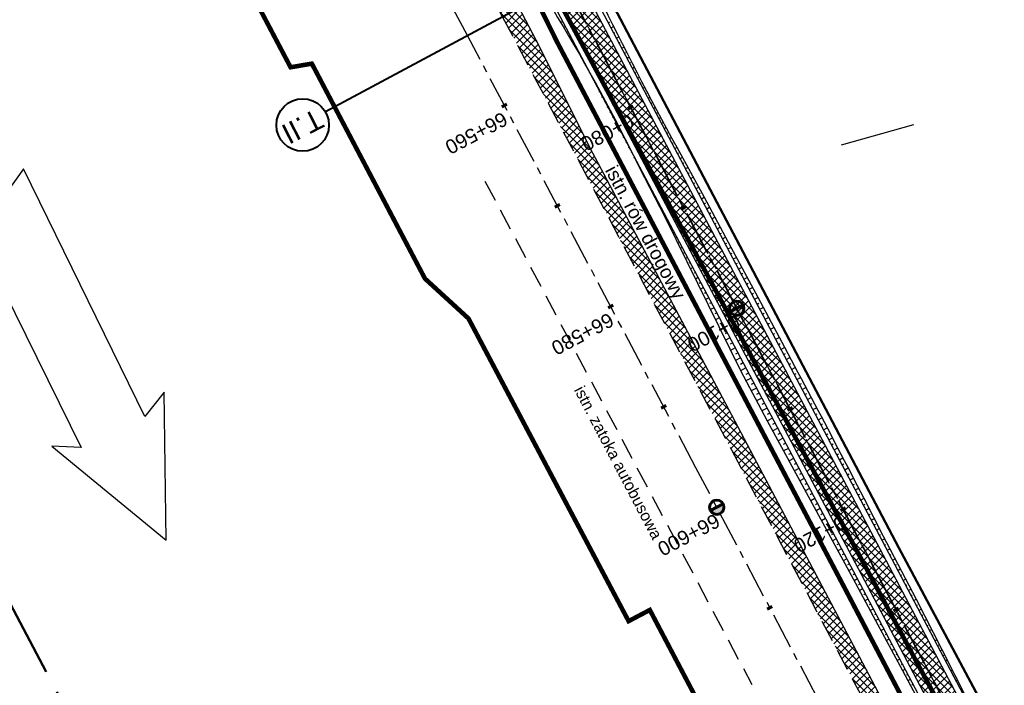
# Model space of a CAD drawing. Header units: metres. Extents: x 7529615 to 7533751, y 5721195 to 5727898.
# Tile 135 of 138: x 7529700 to 7529786, y 5727675 to 5727734. Entities that reach past the tile are written whole.
import ezdxf
from ezdxf.enums import TextEntityAlignment as Align

# ---------------------------------------------------------------- set-up
doc = ezdxf.new("R2010")
doc.units = ezdxf.units.M
for name, pattern in [('CENTER', [50.8, 31.75, -6.35, 6.35, -6.35]), ('CENTER2', [28.575, 19.05, -3.175, 3.175, -3.175]), ('HIDDEN', [9.525, 6.35, -3.175]), ('L_0_09', [2.5, 2, -0.5])]:
    doc.linetypes.add(name, pattern=pattern)
for name, color, linetype in [('C-DROGI-SYTUACJA-ETYKIETY', 7, 'Continuous'), ('D-hatch-pobocza', 131, 'Continuous'), ('D-pobocza', 60, 'Continuous'), ('D-rowy', 160, 'Continuous'), ('D-skarpa', 2, 'Continuous'), ('D-skarpa-kreskowanie', 2, 'Continuous')]:
    doc.layers.add(name, color=color, linetype=linetype)
for name, color, linetype, lineweight, true_color in [('D-hatch-ciag-pieszo-rowerowy', 7, 'Continuous', 13, 0xff9f80), ('D-linia-podzialowa-ZRID', 7, 'Continuous', 50, 0x40ff00), ('D-podzialy-dzialek-etap-III', 7, 'Continuous', 30, 0xff0040), ('D-typowe', 7, 'Continuous', 40, 0x0061c2), ('zakres-mdcp', 7, 'L_0_09', 50, 0xff05ff)]:
    doc.layers.add(name, color=color, linetype=linetype, lineweight=lineweight, true_color=true_color)
for name, color, linetype, lineweight in [('D-krawędzie', 3, 'Continuous', 30), ('D-obrzeża', 2, 'Continuous', 30), ('D-opisy', 2, 'Continuous', 30), ('D-oś', 2, 'CENTER', 30), ('D-pas-drogowy', 7, 'HIDDEN', 50)]:
    doc.layers.add(name, color=color, linetype=linetype, lineweight=lineweight)
doc.layers.add('poprzeczki', color=7, linetype='Continuous', true_color=0x0000c7)
doc.styles.get("Standard").update_dxf_attribs({"font": 'arial.ttf'})
pattern_1 = [(45, (0, 0), (-0.33675960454, 0.33675960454), []), (135, (0, 0), (-0.33675960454, -0.33675960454), [])]

# ---------------------------------------------------------------- blocks, each defined once
blk = doc.blocks.new('kilometraz')
at = {"linetype": 'ByBlock', "lineweight": -2}
blk.add_hatch(color=0, dxfattribs=at).paths.add_polyline_path([(0, -0.28125, 0.41421356), (0.28125, 0, 0.41421356), (0, 0.28125)])
at = {"color": 0, "linetype": 'ByBlock', "lineweight": -2}
blk.add_line((0, 0.28125), (0, -0.28125), dxfattribs=at)
blk.add_circle((0, 0), 0.28125, dxfattribs=at)
blk = doc.blocks.new('AeccTickLine')
at = {"color": 0, "linetype": 'ByBlock', "lineweight": -2}
blk.add_line((0, 1), (0, -1), dxfattribs=at)

msp = doc.modelspace()

# ---------------------------------------------------------------- hatches: boundary and pattern name
at = {"layer": 'D-hatch-ciag-pieszo-rowerowy'}
h = msp.add_hatch(dxfattribs=at)
h.set_pattern_fill('ANSI37', color=256, scale=0.15, style=0)
h.set_pattern_definition(pattern_1)
edge = h.paths.add_edge_path()
edge.add_line((7529794.958, 5727650.503), (7529776.019, 5727686.408))
edge.add_line((7529776.019, 5727686.408), (7529748.844, 5727737.805))
edge.add_line((7529748.844, 5727737.805), (7529744.118, 5727746.741))
edge.add_arc((7529726.438, 5727737.391), 20, 27.87274, 44.29653)
edge.add_line((7529740.753, 5727751.358), (7529739.549, 5727752.592))
edge.add_arc((7529753.864, 5727766.559), 20, 207.90183, 224.29653, ccw=False)
edge.add_line((7529736.189, 5727757.2), (7529717.235, 5727792.995))
edge.add_line((7529717.235, 5727792.995), (7529715.008, 5727791.858))
edge.add_line((7529715.008, 5727791.858), (7529734.148, 5727755.712))
edge.add_arc((7529751.823, 5727765.071), 20, 207.90183, 224.29653)
edge.add_line((7529737.508, 5727751.104), (7529738.712, 5727749.87))
edge.add_arc((7529724.397, 5727735.903), 20, 27.87276, 44.29653, ccw=False)
edge.add_line((7529742.077, 5727745.253), (7529746.633, 5727736.639))
edge.add_line((7529746.633, 5727736.639), (7529773.808, 5727685.242))
edge.add_line((7529773.808, 5727685.242), (7529792.751, 5727649.328))
edge.add_line((7529792.751, 5727649.328), (7529811.281, 5727614.82))
edge.add_line((7529811.281, 5727614.82), (7529836.657, 5727568.297))
edge.add_line((7529836.657, 5727568.297), (7529856.555, 5727531.255))
edge.add_line((7529856.555, 5727531.255), (7529859.536, 5727525.637))
edge.add_line((7529859.536, 5727525.637), (7529862.565, 5727525.262))
edge.add_line((7529862.565, 5727525.262), (7529858.761, 5727532.432))
edge.add_line((7529858.761, 5727532.432), (7529838.856, 5727569.487))
edge.add_line((7529838.856, 5727569.487), (7529813.479, 5727616.01))
edge.add_line((7529813.479, 5727616.01), (7529794.958, 5727650.503))
at = {"layer": 'D-hatch-pobocza'}
h = msp.add_hatch(dxfattribs=at)
h.set_pattern_fill('ANSI37', color=256, scale=0.15, style=0)
h.set_pattern_definition(pattern_1)
h.paths.add_polyline_path([(7529905.34, 5727429.09), (7529892.28, 5727453.58), (7529881.53, 5727473.69), (7529872.27, 5727491.4), (7529857.46, 5727519.14), (7529841.38, 5727549.79), (7529827.75, 5727575.78), (7529816.4, 5727596.89), (7529800.43, 5727627.4), (7529788.07, 5727650.98), (7529775.85, 5727673.83), (7529761.3, 5727701.31), (7529749.89, 5727722.83), (7529745.5, 5727731.66), (7529738.971, 5727744.085), (7529737.465, 5727743.316), (7529742.213, 5727734.302), (7529762.326, 5727696.274), (7529777.785, 5727667.006), (7529799.322, 5727626.3), (7529822.193, 5727583.156), (7529846.924, 5727536.347), (7529864.752, 5727502.663), (7529900.459, 5727434.965), (7529935.352, 5727369.308), (7529971.476, 5727300.786), (7529988.361, 5727268.841), (7529990.28, 5727268.6), (7529990.329, 5727268.617), (7529981.66, 5727284.96), (7529968.42, 5727309.6), (7529956.4, 5727332.85), (7529943.52, 5727357.04), (7529932.32, 5727378.32), (7529916.68, 5727408.01)])

# ---------------------------------------------------------------- linework, layer by layer
at = {"layer": 'D-krawędzie', "linetype": 'HIDDEN', "ltscale": 0.3}
msp.add_lwpolyline([(7529737.465, 5727743.316), (7529742.213, 5727734.302), (7529762.326, 5727696.274), (7529777.785, 5727667.006), (7529799.322, 5727626.3), (7529822.193, 5727583.156), (7529846.924, 5727536.347), (7529864.752, 5727502.663), (7529900.459, 5727434.965), (7529935.352, 5727369.308), (7529971.476, 5727300.786), (7530006.702, 5727234.141)], dxfattribs=at)
at = {"layer": 'D-krawędzie', "linetype": 'HIDDEN', "ltscale": 0.3, "flags": 128}
msp.add_lwpolyline([(7529740.66, 5727719.87), (7529764.16, 5727675.55)], dxfattribs=at)
at = {"layer": 'D-linia-podzialowa-ZRID', "color": 12, "ltscale": 15, "true_color": 0xc70000}
msp.add_lwpolyline([(7529715.573, 5727792.968), (7529717.68, 5727794.024), (7529736.275, 5727758.647), (7529744.511, 5727750.406), (7529750.283, 5727738.55), (7529777.109, 5727687.569), (7529796.515, 5727651.33), (7529814.938, 5727616.793), (7529839.007, 5727572.304), (7529860.618, 5727532.509), (7529882.349, 5727491.504), (7529904.865, 5727449.096), (7529920.747, 5727418.885), (7529946.677, 5727368.547), (7529972.025, 5727320.573), (7529987.74, 5727290.153), (7529996.497, 5727273.662), (7530017.541, 5727234.203)], dxfattribs=at)
at = {"layer": 'D-obrzeża'}
for points in [[(7529996.408, 5727271.05), (7529995.888, 5727272.04), (7529987.333, 5727287.9), (7529970.791, 5727319.398), (7529945.39, 5727367.318), (7529919.647, 5727417.711), (7529903.693, 5727447.921), (7529879.894, 5727492.595), (7529858.761, 5727532.432), (7529838.856, 5727569.487), (7529813.479, 5727616.01), (7529794.958, 5727650.503), (7529776.019, 5727686.408), (7529748.844, 5727737.805), (7529744.118, 5727746.741, 0.071785), (7529740.753, 5727751.358), (7529739.549, 5727752.592, -0.071658), (7529736.189, 5727757.2), (7529717.235, 5727792.995)], [(7530013.813, 5727232.534), (7529993.681, 5727270.865), (7529985.127, 5727286.725), (7529968.58, 5727318.231), (7529943.172, 5727366.164), (7529917.429, 5727416.559), (7529901.485, 5727446.75), (7529877.686, 5727491.422), (7529856.555, 5727531.255), (7529836.657, 5727568.297), (7529811.281, 5727614.82), (7529792.751, 5727649.328), (7529773.808, 5727685.242), (7529746.633, 5727736.639), (7529746.633, 5727736.639), (7529742.077, 5727745.253, 0.071785), (7529738.712, 5727749.87), (7529737.508, 5727751.104, -0.071658), (7529734.148, 5727755.712), (7529715.008, 5727791.858)]]:
    msp.add_lwpolyline(points, format="xyb", dxfattribs=at)
at = {"layer": 'D-opisy', "color": 3}
msp.add_lwpolyline([(7529712.6, 5727688.251), (7529712.405, 5727701.287), (7529710.73, 5727699.136), (7529700.027, 5727720.952), (7529697.93, 5727718.001), (7529694.378, 5727718.155), (7529705.101, 5727696.428), (7529702.532, 5727696.534), (7529712.6, 5727688.251)], dxfattribs=at)
at = {"layer": 'D-oś', "ltscale": 0.1}
msp.add_lwpolyline([(7530003.607, 5727232.506), (7529968.381, 5727299.153), (7529932.259, 5727367.671), (7529897.365, 5727433.327), (7529861.657, 5727501.028), (7529843.829, 5727534.712), (7529819.1, 5727581.518), (7529796.228, 5727624.663), (7529774.69, 5727665.371), (7529759.232, 5727694.637), (7529739.12, 5727732.663), (7529700.238, 5727806.043)], dxfattribs=at)
at = {"layer": 'D-oś', "ltscale": 0.03}
msp.add_lwpolyline([(7529714.301, 5727795.865), (7529735.169, 5727756.456, 0.071658), (7529738.529, 5727751.848), (7529739.732, 5727750.614, -0.071785), (7529743.098, 5727745.997), (7529747.739, 5727737.221), (7529774.913, 5727685.825), (7529793.855, 5727649.915), (7529812.38, 5727615.415), (7529837.757, 5727568.892), (7529857.658, 5727531.843), (7529878.79, 5727492.008), (7529902.589, 5727447.335), (7529918.538, 5727417.135), (7529944.281, 5727366.741), (7529969.685, 5727318.815), (7529986.23, 5727287.312), (7529994.785, 5727271.452), (7530014.919, 5727233.118)], format="xyb", dxfattribs=at)
at = {"layer": 'D-oś', "linetype": 'CENTER2', "lineweight": 35, "ltscale": 0.2}
msp.add_lwpolyline([(7529714.301, 5727795.865), (7529735.169, 5727756.456, 0.071658), (7529738.529, 5727751.848), (7529739.732, 5727750.614, -0.071785), (7529743.098, 5727745.997), (7529747.739, 5727737.221), (7529774.913, 5727685.825), (7529793.855, 5727649.915), (7529812.38, 5727615.415), (7529837.757, 5727568.892), (7529857.658, 5727531.843), (7529878.79, 5727492.008), (7529902.589, 5727447.335), (7529918.538, 5727417.135), (7529944.281, 5727366.741), (7529969.685, 5727318.815), (7529986.23, 5727287.312), (7529994.785, 5727271.452), (7530014.919, 5727233.118)], format="xyb", dxfattribs=at)
at = {"layer": 'D-pas-drogowy', "ltscale": 0.2, "flags": 128}
msp.add_lwpolyline([(7531633.019, 5724182.834, 0.4, 0.4, 0), (7531617.559, 5724211.608, 0.4, 0.4, 0), (7531566.784, 5724302.736, 0.4, 0.4, 0), (7531538.419, 5724356.47, 0.4, 0.4, 0), (7531526.32, 5724379.39, 0.4, 0.4, 0), (7531516.102, 5724393.607, 0.4, 0.4, 0.001485), (7531513.78, 5724396.838, 0.4, 0.4, 0), (7531501.87, 5724413.41, 0.4, 0.4, 0), (7531474.926, 5724464.508, 0.4, 0.4, 0), (7531446.2, 5724518.992, 0.4, 0.4, 0), (7531424.962, 5724559.262, 0.4, 0.4, 0), (7531398.444, 5724609.566, 0.4, 0.4, 0), (7531379.647, 5724645.216, 0.4, 0.4, 0), (7531365.23, 5724672.56, 0.4, 0.4, 0), (7531341.306, 5724717.915, 0.4, 0.4, 0), (7531312.9, 5724771.789, 0.4, 0.4, 0), (7531292.591, 5724810.307, 0.4, 0.4, 0), (7531259.392, 5724873.271, 0.4, 0.4, 0), (7531233.74, 5724921.923, 0.4, 0.4, 0), (7531203.073, 5724980.092, 0.4, 0.4, 0), (7531173.471, 5725036.225, 0.4, 0.4, 0), (7531168.27, 5725046.09, 0.4, 0.4, 0), (7531172.29, 5725062.58, 0.4, 0.4, 0), (7531166.31, 5725074.58, 0.4, 0.4, 0), (7531150.32, 5725079.6, 0.4, 0.4, 0), (7531141.5, 5725096.43, 0.4, 0.4, 0), (7531109.312, 5725157.814, 0.4, 0.4, 0), (7531086.641, 5725201.048, 0.4, 0.4, 0), (7531059.198, 5725253.384, 0.4, 0.4, 0), (7531028.207, 5725312.489, 0.4, 0.4, 0), (7530999.105, 5725367.99, 0.4, 0.4, 0), (7530956.248, 5725449.725, 0.4, 0.4, 0), (7530924.398, 5725510.464, 0.4, 0.4, 0), (7530897.51, 5725561.74, 0.4, 0.4, 0), (7530894.46, 5725566.14, 0.4, 0.4, 0), (7530892.16, 5725570.49, 0.4, 0.4, 0), (7530869.363, 5725613.307, 0.4, 0.4, 0), (7530861.694, 5725627.705, 0.4, 0.4, 0), (7530852.74, 5725644.52, 0.4, 0.4, 0), (7530831.51, 5725684.2, 0.4, 0.4, 0), (7530811.13, 5725722.52, 0.4, 0.4, 0), (7530792.348, 5725757.941, 0.4, 0.4, 0), (7530768.03, 5725803.8, 0.4, 0.4, 0), (7530748.769, 5725840.179, 0.4, 0.4, 0), (7530727.7, 5725879.97, 0.4, 0.4, 0), (7530712.098, 5725909.545, 0.4, 0.4, 0), (7530693.644, 5725944.645, 0.4, 0.4, 0), (7530665.702, 5725997.539, 0.4, 0.4, 0), (7530641.76, 5726042.88, 0.4, 0.4, 0), (7530616.5, 5726091.48, 0.4, 0.4, 0), (7530604.628, 5726114.32, 0.4, 0.4, -0.007763), (7530602.5, 5726118.43, 0.4, 0.4, 0), (7530603.992, 5726123.395, 0.4, 0.4, 0), (7530606.53, 5726131.84, 0.4, 0.4, 0), (7530603.27, 5726136.83, 0.4, 0.4, 0), (7530593.776, 5726151.369, 0.4, 0.4, 0), (7530590.203, 5726156.84, 0.4, 0.4, 0), (7530583.3, 5726167.41, 0.4, 0.4, 0), (7530580.578, 5726170.428, 0.4, 0.4, 0), (7530575.85, 5726175.67, 0.4, 0.4, 0), (7530569.01, 5726186.66, 0.4, 0.4, 0), (7530562.555, 5726199.189, 0.4, 0.4, 0), (7530555.67, 5726211.39, 0.4, 0.4, 0), (7530548.29, 5726224.23, 0.4, 0.4, 0), (7530540.58, 5726237.71, 0.4, 0.4, 0), (7530532.68, 5726252.65, 0.4, 0.4, 0), (7530524.06, 5726269.35, 0.4, 0.4, 0), (7530502.82, 5726309.91, 0.4, 0.4, 0), (7530488.83, 5726336.63, 0.4, 0.4, 0), (7530466.03, 5726380.16, 0.4, 0.4, 0), (7530438.47, 5726432.77, 0.4, 0.4, 0), (7530424.53, 5726459.09, 0.4, 0.4, 0), (7530401.63, 5726502.97, 0.4, 0.4, 0), (7530383.38, 5726538.06, 0.4, 0.4, 0), (7530353.97, 5726593.52, 0.4, 0.4, 0), (7530338.47, 5726622.74, 0.4, 0.4, 0), (7530322.01, 5726653.88, 0.4, 0.4, 0), (7530297.54, 5726700.33, 0.4, 0.4, 0), (7530287.38, 5726719.6, 0.4, 0.4, 0), (7530285.95, 5726722.316, 0.4, 0.4, 0), (7530280.26, 5726733.12, 0.4, 0.4, 0), (7530266.73, 5726758.74, 0.4, 0.4, 0), (7530260.42, 5726770.47, 0.4, 0.4, 0), (7530253.25, 5726783.82, 0.4, 0.4, 0), (7530244.95, 5726799.33, 0.4, 0.4, 0), (7530239.39, 5726808.49, 0.4, 0.4, 0), (7530238.29, 5726807.9, 0.4, 0.4, 0), (7530218.11, 5726850.67, 0.4, 0.4, 0), (7530175.907, 5726928.168, 0.4, 0.4, 0), (7530096.68, 5727076.15, 0.4, 0.4, 0), (7530094.68, 5727079.89, 0.4, 0.4, 0), (7530064.597, 5727135.523, 0.4, 0.4, 0), (7530046.731, 5727168.892, 0.4, 0.4, 0), (7530025.803, 5727208.461, 0.4, 0.4, 0), (7530012.847, 5727232.979, 0.4, 0.4, 0), (7529994.15, 5727268.45, 0.4, 0.4, 0), (7529981.671, 5727291.93, 0.4, 0.4, 0), (7529949.89, 5727351.73, 0.4, 0.4, 0), (7529924.75, 5727399.03, 0.4, 0.4, 0), (7529915.516, 5727417.1, 0.4, 0.4, 0), (7529885.83, 5727475.19, 0.4, 0.4, 0), (7529862.56, 5727519.97, 0.4, 0.4, 0), (7529852.985, 5727538.191, 0.4, 0.4, 0), (7529836.513, 5727569.511, 0.4, 0.4, 0), (7529815.369, 5727609.141, 0.4, 0.4, 0), (7529792.795, 5727651.247, 0.4, 0.4, 0), (7529774.199, 5727685.858, 0.4, 0.4, 0), (7529746.966, 5727736.059, 0.4, 0.4, 0), (7529733.92, 5727757.62, 0.4, 0.4, 0), (7529708.607, 5727806.389, 0.4, 0.4, 0), (7529688.492, 5727796.345, 0.4, 0.4, 0), (7529723.55, 5727729.88, 0.4, 0.4, 0), (7529725.42, 5727730.2, 0.4, 0.4, 0), (7529735.38, 5727711.28, 0.4, 0.4, 0), (7529739.21, 5727707.77, 0.4, 0.4, 0), (7529753.31, 5727681.13, 0.4, 0.4, 0), (7529755.178, 5727682.114, 0.4, 0.4, 0), (7529792.102, 5727611.923, 0.4, 0.4, 0), (7529811.741, 5727574.662, 0.4, 0.4, 0), (7529835.194, 5727530.193, 0.4, 0.4, 0), (7529857.56, 5727487.787, 0.4, 0.4, 0), (7529875.155, 5727454.426, 0.4, 0.4, 0), (7529890.63, 5727425.131, 0.4, 0.4, 0), (7529900.671, 5727406.159, 0.4, 0.4, 0), (7529953.284, 5727306.747, 0.4, 0.4, 0), (7529983.208, 5727250.207, 0.4, 0.4, 0), (7530015.379, 5727189.42, 0.4, 0.4, 0), (7530062.319, 5727099.625, 0.4, 0.4, 0), (7530100.06, 5727027.16, 0.4, 0.4, 0), (7530105.06, 5727018.32, 0.4, 0.4, 0), (7530143.175, 5726945.066, 0.4, 0.4, 0), (7530170.547, 5726892.961, 0.4, 0.4, 0), (7530195.92, 5726850.75, 0.4, 0.4, 0), (7530194.71, 5726849.15, 0.4, 0.4, 0), (7530197.22, 5726845.06, 0.4, 0.4, 0), (7530254.03, 5726738.21, 0.4, 0.4, 0), (7530261.371, 5726724.163, 0.4, 0.4, 0), (7530281.54, 5726685.57, 0.4, 0.4, 0), (7530289.214, 5726671.967, 0.4, 0.4, 0), (7530300.51, 5726651.778, 0.4, 0.4, 0), (7530303.939, 5726645.168, 0.4, 0.4, 0), (7530334.708, 5726583.665, 0.4, 0.4, 0), (7530397.759, 5726458.5, 0.4, 0.4, 0), (7530450.41, 5726357.28, 0.4, 0.4, 0), (7530482.4, 5726303.41, 0.4, 0.4, 0), (7530483.688, 5726301.003, 0.4, 0.4, 0), (7530491.35, 5726283.94, 0.4, 0.4, 0), (7530512.67, 5726243.78, 0.4, 0.4, 0), (7530529.43, 5726209.46, 0.4, 0.4, 0), (7530571.29, 5726130.56, 0.4, 0.4, 0), (7530581.28, 5726107.21, 0.4, 0.4, 0), (7530591.16, 5726088.44, 0.4, 0.4, 0), (7530597.42, 5726080.68, 0.4, 0.4, 0), (7530607.21, 5726063.51, 0.4, 0.4, 0), (7530610.82, 5726061.93, 0.4, 0.4, 0), (7530634.935, 5726016.147, 0.4, 0.4, 0), (7530642.914, 5726001.078, 0.4, 0.4, 0), (7530695.12, 5725902.09, 0.4, 0.4, 0), (7530708.718, 5725876.303, 0.4, 0.4, 0), (7530755.54, 5725787.51, 0.4, 0.4, 0), (7530802.56, 5725694.925, 0.4, 0.4, 0), (7530840.085, 5725624.059, 0.4, 0.4, 0), (7530865.243, 5725577.494, 0.4, 0.4, 0), (7530914.557, 5725484.684, 0.4, 0.4, 0), (7530964.182, 5725390.836, 0.4, 0.4, 0), (7531008.007, 5725307.954, 0.4, 0.4, 0), (7531059.253, 5725211.041, 0.4, 0.4, 0), (7531127.66, 5725081.67, 0.4, 0.4, 0), (7531345.12, 5724669.94, 0.4, 0.4, 0), (7531388.464, 5724586.93, 0.4, 0.4, 0), (7531412.35, 5724541.183, 0.4, 0.4, 0), (7531482.09, 5724407.62, 0.4, 0.4, 0), (7531504.02, 5724366.79, 0.4, 0.4, 0), (7531519.374, 5724337.52, 0.4, 0.4, 0), (7531563.749, 5724252.932, 0.4, 0.4, 0), (7531602.175, 5724179.681, 0.4, 0.4, 0), (7531619.177, 5724147.204, 0.4, 0.4, 0), (7531625.038, 5724135.635, 0.4, 0.4, 0), (7531656.796, 5724073.316, 0.4, 0.4, 0), (7531675.12, 5724037.36, 0.4, 0.4, 0), (7531682.71, 5724022.92, 0.4, 0.4, 0), (7531705.565, 5723979.811, 0.4, 0.4, 0), (7531736.606, 5723921.262, 0.4, 0.4, 0), (7531750.46, 5723895.13, 0.4, 0.4, 0), (7531740.77, 5723886.56, 0.4, 0.4, 0), (7531732.86, 5723885, 0.4, 0.4, 0), (7531722.18, 5723887.77, 0.4, 0.4, 0), (7531729.87, 5723862.17, 0.4, 0.4, 0), (7531742.92, 5723861.93, 0.4, 0.4, 0), (7531763.71, 5723859.52, 0.4, 0.4, 0), (7531768.42, 5723854.12, 0.4, 0.4, 0), (7531787.42, 5723817.97, 0.4, 0.4, 0), (7531795.57, 5723809.82, 0.4, 0.4, 0), (7531816.347, 5723819.85, 0.4, 0.4, 0), (7531816.347, 5723819.85, 0.4, 0.4, 0), (7531805.06, 5723843.23, 0.4, 0.4, 0), (7531803.61, 5723886.23, 0.4, 0.4, 0), (7531803.61, 5723886.23, 0.4, 0.4, 0), (7531780.08, 5723929.25, 0.4, 0.4, 0), (7531758.69, 5723936.76, 0.4, 0.4, 0), (7531749.359, 5723946.412, 0.4, 0.4, 0), (7531742.71, 5723953.29, 0.4, 0.4, 0), (7531735.177, 5723967.878, 0.4, 0.4, 0), (7531722.37, 5723992.68, 0.4, 0.4, 0), (7531705.042, 5724030.886, 0.4, 0.4, 0), (7531699.47, 5724043.17, 0.4, 0.4, 0), (7531692.69, 5724058.11, 0.4, 0.4, 0), (7531679.672, 5724084.017, 0.4, 0.4, 0), (7531674.55, 5724094.21, 0.4, 0.4, 0), (7531666.633, 5724114.003, 0.4, 0.4, 0), (7531649, 5724153.82, 0.4, 0.4, 0), (7531641.49, 5724149.34, 0.4, 0.4, 0), (7531626.04, 5724179.34, 0.4, 0.4, 0), (7531633.03, 5724182.84, 0, 0, 0)], format="xyseb", dxfattribs=at)
at = {"layer": 'D-pobocza'}
for points in [[(7529719.962, 5727788.914), (7529736.631, 5727757.434, 0.071658), (7529739.907, 5727752.941), (7529741.111, 5727751.707, -0.071785), (7529744.56, 5727746.975), (7529749.286, 5727738.039), (7529776.461, 5727686.642), (7529795.4, 5727650.738), (7529813.919, 5727616.248), (7529839.296, 5727569.725), (7529859.202, 5727532.667), (7529880.335, 5727492.83), (7529904.135, 5727448.155), (7529920.091, 5727417.942), (7529945.833, 5727367.549), (7529971.233, 5727319.631), (7529987.775, 5727288.135), (7529996.33, 5727272.275), (7529996.866, 5727271.253)], [(7529718.045, 5727785.054), (7529733.706, 5727755.478, 0.071658), (7529737.151, 5727750.754), (7529738.354, 5727749.521, -0.071785), (7529741.635, 5727745.019), (7529746.191, 5727736.405), (7529773.366, 5727685.008), (7529792.31, 5727649.093), (7529810.841, 5727614.582), (7529836.218, 5727568.059), (7529856.114, 5727531.019), (7529877.245, 5727491.187), (7529901.043, 5727446.515), (7529916.985, 5727416.328), (7529942.728, 5727365.933), (7529968.137, 5727317.998), (7529984.685, 5727286.49), (7529993.24, 5727270.63), (7529993.656, 5727269.837)]]:
    msp.add_lwpolyline(points, format="xyb", dxfattribs=at)
at = {"layer": 'D-pobocza', "linetype": 'ByBlock'}
msp.add_lwpolyline([(7529990.329, 5727268.617), (7529981.66, 5727284.96), (7529968.42, 5727309.6), (7529956.4, 5727332.85), (7529943.52, 5727357.04), (7529932.32, 5727378.32), (7529916.68, 5727408.01), (7529905.34, 5727429.09), (7529892.28, 5727453.58), (7529881.53, 5727473.69), (7529872.27, 5727491.4), (7529857.46, 5727519.14), (7529841.38, 5727549.79), (7529827.75, 5727575.78), (7529816.4, 5727596.89), (7529800.43, 5727627.4), (7529788.07, 5727650.98), (7529775.85, 5727673.83), (7529761.3, 5727701.31), (7529749.89, 5727722.83), (7529745.5, 5727731.66), (7529738.971, 5727744.085), (7529737.465, 5727743.316)], dxfattribs=at)
at = {"layer": 'D-podzialy-dzialek-etap-III'}
msp.add_lwpolyline([(7529772.061, 5727723.045), (7529778.42, 5727724.845)], dxfattribs=at)
at = {"layer": 'D-rowy', "linetype": 'HIDDEN', "ltscale": 0.1, "const_width": 0.4, "flags": 128}
msp.add_lwpolyline([(7530210.965, 5726857.162), (7530158.809, 5726954.52), (7530122.465, 5727022.753), (7530095.922, 5727072.859), (7530086.314, 5727091.113), (7530063.16, 5727134.709), (7530033.596, 5727190.759), (7530021.34, 5727213.676), (7530002.619, 5727249.036), (7529995.396, 5727262.503), (7529988.789, 5727275.206), (7529976.334, 5727299.006), (7529958.125, 5727333.488), (7529939.362, 5727369.129), (7529923.146, 5727399.734), (7529918.219, 5727408.985), (7529909.126, 5727427.527), (7529905.376, 5727434.673), (7529896.192, 5727451.152), (7529887.557, 5727467.231), (7529877.124, 5727486.657), (7529866.166, 5727506.778), (7529855.76, 5727526.176), (7529840.707, 5727554.898), (7529824.518, 5727585.588), (7529810.515, 5727612.292), (7529795.682, 5727640.077), (7529780.379, 5727668.69), (7529772.315, 5727684.078), (7529762.635, 5727702.447), (7529747.007, 5727732.117), (7529740.676, 5727744.954)], dxfattribs=at)
at = {"layer": 'D-skarpa', "linetype": 'Continuous'}
for points in [[(7529740.883, 5727745.063), (7529740.883, 5727745.063), (7529741.827, 5727742.805), (7529742.46, 5727741.651), (7529743.453, 5727740.024), (7529744.67, 5727738.652), (7529745.958, 5727736.278), (7529747.054, 5727734.257, -0.025162), (7529754.233, 5727721.085), (7529756.531, 5727716.644), (7529763.153, 5727703.178), (7529765.518, 5727698.773), (7529773.069, 5727684.85), (7529775.049, 5727681.191), (7529777.428, 5727676.793), (7529779.77, 5727672.375)], [(7529750.658, 5727736.163, 0.011045), (7529757.543, 5727722.836), (7529759.965, 5727718.46), (7529762.308, 5727714.043), (7529764.677, 5727709.64), (7529767.042, 5727705.234, -0.004644), (7529776.296, 5727687.504), (7529776.686, 5727686.762), (7529778.619, 5727683.074), (7529780.901, 5727678.625), (7529783.162, 5727674.164)]]:
    msp.add_lwpolyline(points, format="xyb", dxfattribs=at)
at = {"layer": 'D-skarpa-kreskowanie', "linetype": 'Continuous'}
for p, q in [((7529747.509, 5727733.911, 107.635), (7529747.413, 5727733.86, 107.564)), ((7529751.536, 5727733.783, 107.772), (7529751.654, 5727733.845, 107.683)), ((7529747.743, 5727733.469, 107.637), (7529747.568, 5727733.377, 107.513)), ((7529747.977, 5727733.027, 107.639), (7529747.899, 5727732.986, 107.586)), ((7529751.77, 5727733.341, 107.774), (7529751.994, 5727733.459, 107.606)), ((7529752.004, 5727732.899, 107.776), (7529752.11, 5727732.955, 107.696)), ((7529748.21, 5727732.585, 107.641), (7529748.073, 5727732.513, 107.553)), ((7529748.444, 5727732.143, 107.642), (7529748.384, 5727732.112, 107.608)), ((7529752.237, 5727732.457, 107.778), (7529752.437, 5727732.562, 107.628)), ((7529752.471, 5727732.015, 107.78), (7529752.565, 5727732.064, 107.709)), ((7529748.678, 5727731.701, 107.644), (7529748.577, 5727731.648, 107.593)), ((7529748.911, 5727731.259, 107.646), (7529748.87, 5727731.238, 107.63)), ((7529752.705, 5727731.573, 107.782), (7529752.88, 5727731.665, 107.65)), ((7529752.939, 5727731.131, 107.784), (7529753.025, 5727731.176, 107.719)), ((7529749.145, 5727730.817, 107.648), (7529749.082, 5727730.784, 107.633)), ((7529749.334, 5727730.352, 107.653), (7529749.356, 5727730.363, 107.652)), ((7529753.172, 5727730.689, 107.786), (7529753.343, 5727730.779, 107.657)), ((7529753.406, 5727730.247, 107.788), (7529753.49, 5727730.291, 107.724)), ((7529749.586, 5727729.919, 107.672), (7529749.613, 5727729.933, 107.652)), ((7529749.816, 5727729.475, 107.677), (7529749.831, 5727729.483, 107.665)), ((7529753.64, 5727729.805, 107.79), (7529753.805, 5727729.892, 107.665)), ((7529750.046, 5727729.031, 107.682), (7529750.08, 5727729.049, 107.656)), ((7529750.276, 5727728.587, 107.686), (7529750.295, 5727728.597, 107.672)), ((7529753.873, 5727729.363, 107.792), (7529753.955, 5727729.406, 107.73)), ((7529754.107, 5727728.921, 107.793), (7529754.268, 5727729.005, 107.672)), ((7529750.506, 5727728.143, 107.691), (7529750.547, 5727728.165, 107.66)), ((7529750.736, 5727727.699, 107.696), (7529750.758, 5727727.711, 107.679)), ((7529754.341, 5727728.479, 107.795), (7529754.42, 5727728.52, 107.736)), ((7529754.575, 5727728.036, 107.797), (7529754.73, 5727728.119, 107.68)), ((7529750.966, 5727727.255, 107.7), (7529751.015, 5727727.281, 107.663)), ((7529751.196, 5727726.811, 107.705), (7529751.222, 5727726.825, 107.685)), ((7529754.808, 5727727.594, 107.799), (7529754.885, 5727727.635, 107.741)), ((7529755.042, 5727727.152, 107.801), (7529755.193, 5727727.232, 107.687)), ((7529751.426, 5727726.367, 107.71), (7529751.482, 5727726.397, 107.667)), ((7529755.276, 5727726.71, 107.803), (7529755.352, 5727726.751, 107.745)), ((7529755.509, 5727726.268, 107.805), (7529755.664, 5727726.35, 107.688)), ((7529751.656, 5727725.923, 107.714), (7529751.686, 5727725.939, 107.692)), ((7529751.886, 5727725.479, 107.719), (7529751.95, 5727725.513, 107.671)), ((7529755.743, 5727725.826, 107.807), (7529755.822, 5727725.868, 107.747)), ((7529755.977, 5727725.384, 107.809), (7529756.136, 5727725.468, 107.689)), ((7529752.121, 5727725.038, 107.72), (7529752.152, 5727725.055, 107.696)), ((7529752.357, 5727724.597, 107.72), (7529752.417, 5727724.629, 107.675)), ((7529756.21, 5727724.942, 107.811), (7529756.291, 5727724.985, 107.75)), ((7529756.444, 5727724.5, 107.812), (7529756.607, 5727724.587, 107.689)), ((7529752.593, 5727724.156, 107.721), (7529752.622, 5727724.172, 107.699)), ((7529752.828, 5727723.715, 107.721), (7529752.884, 5727723.745, 107.679)), ((7529756.678, 5727724.058, 107.814), (7529756.76, 5727724.102, 107.752)), ((7529756.912, 5727723.616, 107.816), (7529757.079, 5727723.705, 107.69)), ((7529753.064, 5727723.274, 107.722), (7529753.091, 5727723.289, 107.701)), ((7529753.299, 5727722.833, 107.722), (7529753.352, 5727722.861, 107.682)), ((7529757.145, 5727723.174, 107.818), (7529757.23, 5727723.219, 107.754)), ((7529757.379, 5727722.732, 107.82), (7529757.55, 5727722.823, 107.691)), ((7529753.535, 5727722.392, 107.723), (7529753.56, 5727722.406, 107.704)), ((7529753.77, 5727721.951, 107.723), (7529753.819, 5727721.977, 107.686)), ((7529757.613, 5727722.29, 107.822), (7529757.703, 5727722.338, 107.754)), ((7529757.846, 5727721.848, 107.824), (7529758.035, 5727721.948, 107.682)), ((7529754.006, 5727721.51, 107.724), (7529754.029, 5727721.522, 107.706)), ((7529754.241, 5727721.069, 107.724), (7529754.287, 5727721.093, 107.69)), ((7529758.08, 5727721.406, 107.826), (7529758.178, 5727721.458, 107.752)), ((7529758.314, 5727720.964, 107.828), (7529758.519, 5727721.073, 107.673)), ((7529754.471, 5727720.625, 107.716), (7529754.496, 5727720.638, 107.704)), ((7529754.701, 5727720.181, 107.708), (7529754.754, 5727720.209, 107.694)), ((7529758.548, 5727720.522, 107.83), (7529758.654, 5727720.579, 107.749)), ((7529758.781, 5727720.08, 107.831), (7529759.003, 5727720.198, 107.664)), ((7529754.93, 5727719.737, 107.7), (7529754.959, 5727719.752, 107.698)), ((7529755.221, 5727719.325, 107.698), (7529755.16, 5727719.292, 107.692)), ((7529759.015, 5727719.638, 107.833), (7529759.13, 5727719.699, 107.746)), ((7529759.249, 5727719.196, 107.835), (7529759.488, 5727719.323, 107.655)), ((7529755.455, 5727718.883, 107.7), (7529755.423, 5727718.866, 107.692)), ((7529755.689, 5727718.441, 107.701), (7529755.62, 5727718.404, 107.677)), ((7529759.482, 5727718.754, 107.837), (7529759.606, 5727718.82, 107.744)), ((7529759.716, 5727718.312, 107.839), (7529759.972, 5727718.447, 107.646)), ((7529755.923, 5727717.999, 107.703), (7529755.886, 5727717.98, 107.686)), ((7529756.156, 5727717.557, 107.705), (7529756.08, 5727717.516, 107.661)), ((7529759.95, 5727717.87, 107.841), (7529760.078, 5727717.938, 107.744)), ((7529760.183, 5727717.428, 107.843), (7529760.44, 5727717.564, 107.649)), ((7529756.39, 5727717.115, 107.707), (7529756.35, 5727717.093, 107.68)), ((7529756.624, 5727716.673, 107.709), (7529756.539, 5727716.628, 107.645)), ((7529760.417, 5727716.986, 107.845), (7529760.546, 5727717.054, 107.748)), ((7529760.651, 5727716.544, 107.847), (7529760.909, 5727716.68, 107.652)), ((7529756.857, 5727716.231, 107.711), (7529756.809, 5727716.205, 107.674)), ((7529757.091, 5727715.789, 107.713), (7529756.98, 5727715.73, 107.629)), ((7529760.885, 5727716.102, 107.849), (7529761.014, 5727716.17, 107.751)), ((7529761.118, 5727715.66, 107.85), (7529761.378, 5727715.797, 107.655)), ((7529757.325, 5727715.347, 107.715), (7529757.263, 5727715.314, 107.668)), ((7529757.559, 5727714.905, 107.717), (7529757.422, 5727714.832, 107.614)), ((7529761.352, 5727715.218, 107.852), (7529761.482, 5727715.287, 107.754)), ((7529761.586, 5727714.776, 107.854), (7529761.846, 5727714.914, 107.658)), ((7529757.792, 5727714.463, 107.719), (7529757.717, 5727714.423, 107.662)), ((7529758.026, 5727714.021, 107.721), (7529757.863, 5727713.935, 107.598)), ((7529761.819, 5727714.334, 107.856), (7529761.95, 5727714.403, 107.758)), ((7529762.053, 5727713.892, 107.858), (7529762.315, 5727714.03, 107.661)), ((7529758.26, 5727713.579, 107.722), (7529758.172, 5727713.532, 107.656)), ((7529758.493, 5727713.137, 107.724), (7529758.305, 5727713.037, 107.582)), ((7529762.287, 5727713.45, 107.86), (7529762.419, 5727713.52, 107.76)), ((7529762.521, 5727713.008, 107.862), (7529762.788, 5727713.149, 107.66)), ((7529758.727, 5727712.695, 107.726), (7529758.626, 5727712.641, 107.65)), ((7529758.961, 5727712.253, 107.728), (7529758.746, 5727712.139, 107.566)), ((7529762.754, 5727712.566, 107.864), (7529762.89, 5727712.637, 107.762)), ((7529762.988, 5727712.124, 107.866), (7529763.262, 5727712.269, 107.659)), ((7529759.194, 5727711.81, 107.73), (7529759.081, 5727711.75, 107.644)), ((7529759.428, 5727711.368, 107.732), (7529759.188, 5727711.241, 107.551)), ((7529763.222, 5727711.682, 107.868), (7529763.36, 5727711.755, 107.763)), ((7529763.455, 5727711.24, 107.87), (7529763.736, 5727711.388, 107.658)), ((7529759.662, 5727710.926, 107.734), (7529759.535, 5727710.86, 107.638)), ((7529759.896, 5727710.484, 107.736), (7529759.629, 5727710.344, 107.535)), ((7529763.689, 5727710.798, 107.871), (7529763.831, 5727710.873, 107.764)), ((7529763.923, 5727710.356, 107.873), (7529764.21, 5727710.507, 107.657)), ((7529760.129, 5727710.042, 107.738), (7529759.99, 5727709.969, 107.632)), ((7529760.363, 5727709.6, 107.74), (7529760.071, 5727709.446, 107.519)), ((7529764.156, 5727709.914, 107.875), (7529764.302, 5727709.99, 107.766)), ((7529764.39, 5727709.472, 107.877), (7529764.684, 5727709.627, 107.656)), ((7529760.597, 5727709.158, 107.741), (7529760.444, 5727709.078, 107.626)), ((7529760.83, 5727708.716, 107.743), (7529760.512, 5727708.548, 107.503)), ((7529764.624, 5727709.03, 107.879), (7529764.772, 5727709.108, 107.767)), ((7529764.858, 5727708.588, 107.881), (7529765.157, 5727708.746, 107.655)), ((7529761.064, 5727708.274, 107.745), (7529760.899, 5727708.187, 107.62)), ((7529761.298, 5727707.832, 107.747), (7529760.954, 5727707.65, 107.488)), ((7529765.091, 5727708.146, 107.883), (7529765.242, 5727708.225, 107.769)), ((7529765.325, 5727707.704, 107.885), (7529765.63, 5727707.865, 107.655)), ((7529761.532, 5727707.39, 107.749), (7529761.353, 5727707.296, 107.614)), ((7529761.765, 5727706.948, 107.751), (7529761.395, 5727706.753, 107.472)), ((7529765.559, 5727707.262, 107.887), (7529765.712, 5727707.343, 107.771)), ((7529765.792, 5727706.82, 107.889), (7529766.103, 5727706.984, 107.655)), ((7529761.999, 5727706.506, 107.753), (7529761.808, 5727706.405, 107.608)), ((7529762.233, 5727706.064, 107.755), (7529761.837, 5727705.855, 107.456)), ((7529766.026, 5727706.378, 107.89), (7529766.183, 5727706.46, 107.772)), ((7529766.26, 5727705.936, 107.892), (7529766.576, 5727706.103, 107.654)), ((7529762.466, 5727705.622, 107.757), (7529762.262, 5727705.514, 107.603)), ((7529762.7, 5727705.18, 107.759), (7529762.278, 5727704.957, 107.44)), ((7529766.494, 5727705.493, 107.894), (7529766.653, 5727705.578, 107.774)), ((7529766.727, 5727705.051, 107.896), (7529767.049, 5727705.221, 107.654)), ((7529762.934, 5727704.738, 107.76), (7529762.716, 5727704.623, 107.597)), ((7529763.167, 5727704.296, 107.762), (7529762.72, 5727704.059, 107.425)), ((7529766.961, 5727704.609, 107.898), (7529767.121, 5727704.694, 107.777)), ((7529767.195, 5727704.167, 107.9), (7529767.515, 5727704.337, 107.658)), ((7529763.635, 5727703.412, 107.766), (7529763.162, 5727703.162, 107.409)), ((7529763.401, 5727703.854, 107.764), (7529763.171, 5727703.732, 107.591)), ((7529767.428, 5727703.725, 107.902), (7529767.589, 5727703.81, 107.781)), ((7529767.662, 5727703.283, 107.904), (7529767.982, 5727703.453, 107.662)), ((7529763.869, 5727702.97, 107.768), (7529763.633, 5727702.846, 107.591)), ((7529767.896, 5727702.841, 107.906), (7529768.056, 5727702.926, 107.785)), ((7529768.129, 5727702.399, 107.908), (7529768.449, 5727702.568, 107.667)), ((7529764.102, 5727702.528, 107.77), (7529763.635, 5727702.281, 107.417)), ((7529764.336, 5727702.086, 107.772), (7529764.104, 5727701.963, 107.597)), ((7529768.363, 5727701.957, 107.909), (7529768.523, 5727702.042, 107.789)), ((7529768.597, 5727701.515, 107.911), (7529768.916, 5727701.684, 107.671)), ((7529764.57, 5727701.644, 107.774), (7529764.108, 5727701.4, 107.425)), ((7529764.803, 5727701.202, 107.776), (7529764.574, 5727701.081, 107.603)), ((7529768.831, 5727701.073, 107.913), (7529768.99, 5727701.158, 107.793)), ((7529765.037, 5727700.76, 107.778), (7529764.581, 5727700.519, 107.433)), ((7529765.271, 5727700.318, 107.779), (7529765.044, 5727700.198, 107.608)), ((7529769.064, 5727700.631, 107.915), (7529769.383, 5727700.8, 107.675)), ((7529769.298, 5727700.189, 107.917), (7529769.457, 5727700.273, 107.797)), ((7529765.505, 5727699.876, 107.781), (7529765.054, 5727699.638, 107.441)), ((7529765.738, 5727699.434, 107.783), (7529765.514, 5727699.315, 107.614)), ((7529769.532, 5727699.747, 107.919), (7529769.849, 5727699.915, 107.679)), ((7529769.765, 5727699.305, 107.921), (7529769.924, 5727699.389, 107.801)), ((7529765.972, 5727698.992, 107.785), (7529765.527, 5727698.756, 107.449)), ((7529766.206, 5727698.55, 107.787), (7529765.985, 5727698.433, 107.621)), ((7529769.999, 5727698.863, 107.923), (7529770.316, 5727699.031, 107.684)), ((7529770.233, 5727698.421, 107.925), (7529770.391, 5727698.505, 107.805)), ((7529766.439, 5727698.108, 107.789), (7529766.003, 5727697.877, 107.46)), ((7529766.673, 5727697.666, 107.791), (7529766.457, 5727697.552, 107.628)), ((7529770.467, 5727697.979, 107.927), (7529770.783, 5727698.146, 107.688)), ((7529770.7, 5727697.537, 107.928), (7529770.858, 5727697.621, 107.809)), ((7529766.907, 5727697.224, 107.793), (7529766.48, 5727696.998, 107.471)), ((7529767.141, 5727696.782, 107.795), (7529766.93, 5727696.67, 107.636)), ((7529770.934, 5727697.095, 107.93), (7529771.25, 5727697.262, 107.692)), ((7529771.168, 5727696.653, 107.932), (7529771.325, 5727696.737, 107.813)), ((7529767.374, 5727696.34, 107.797), (7529766.957, 5727696.119, 107.482)), ((7529767.608, 5727695.898, 107.799), (7529767.402, 5727695.789, 107.643)), ((7529771.401, 5727696.211, 107.934), (7529771.717, 5727696.378, 107.696)), ((7529771.635, 5727695.769, 107.936), (7529771.793, 5727695.852, 107.817)), ((7529767.842, 5727695.456, 107.8), (7529767.434, 5727695.24, 107.493)), ((7529768.075, 5727695.014, 107.802), (7529767.874, 5727694.907, 107.65)), ((7529771.869, 5727695.327, 107.938), (7529772.184, 5727695.494, 107.7)), ((7529772.102, 5727694.885, 107.94), (7529772.26, 5727694.968, 107.821)), ((7529768.309, 5727694.572, 107.804), (7529767.911, 5727694.361, 107.504)), ((7529768.543, 5727694.13, 107.806), (7529768.346, 5727694.026, 107.658)), ((7529772.336, 5727694.443, 107.942), (7529772.652, 5727694.61, 107.704)), ((7529772.57, 5727694.001, 107.944), (7529772.728, 5727694.085, 107.825)), ((7529768.776, 5727693.688, 107.808), (7529768.387, 5727693.482, 107.515)), ((7529769.01, 5727693.246, 107.81), (7529768.818, 5727693.144, 107.665)), ((7529772.804, 5727693.559, 107.946), (7529773.12, 5727693.726, 107.707)), ((7529773.037, 5727693.117, 107.948), (7529773.195, 5727693.201, 107.828)), ((7529769.244, 5727692.804, 107.812), (7529768.864, 5727692.603, 107.525)), ((7529769.478, 5727692.362, 107.814), (7529769.29, 5727692.262, 107.672)), ((7529773.271, 5727692.675, 107.949), (7529773.587, 5727692.842, 107.711)), ((7529773.505, 5727692.233, 107.951), (7529773.663, 5727692.317, 107.832)), ((7529769.711, 5727691.92, 107.816), (7529769.341, 5727691.724, 107.536)), ((7529769.945, 5727691.478, 107.818), (7529769.762, 5727691.381, 107.68)), ((7529773.738, 5727691.791, 107.953), (7529774.055, 5727691.958, 107.715)), ((7529773.972, 5727691.349, 107.955), (7529774.126, 5727691.43, 107.839)), ((7529770.179, 5727691.036, 107.819), (7529769.818, 5727690.845, 107.547)), ((7529770.412, 5727690.594, 107.821), (7529770.234, 5727690.499, 107.687)), ((7529774.206, 5727690.907, 107.957), (7529774.504, 5727691.065, 107.732)), ((7529774.44, 5727690.465, 107.959), (7529774.584, 5727690.541, 107.85)), ((7529770.646, 5727690.152, 107.823), (7529770.295, 5727689.966, 107.558)), ((7529770.88, 5727689.71, 107.825), (7529770.706, 5727689.618, 107.694)), ((7529774.673, 5727690.023, 107.961), (7529774.954, 5727690.171, 107.749)), ((7529774.907, 5727689.581, 107.963), (7529775.043, 5727689.653, 107.86)), ((7529771.114, 5727689.268, 107.827), (7529770.771, 5727689.087, 107.569)), ((7529771.347, 5727688.825, 107.829), (7529771.178, 5727688.736, 107.702)), ((7529775.141, 5727689.139, 107.965), (7529775.403, 5727689.278, 107.767)), ((7529775.374, 5727688.697, 107.967), (7529775.501, 5727688.764, 107.871)), ((7529771.581, 5727688.383, 107.831), (7529771.248, 5727688.207, 107.58)), ((7529771.815, 5727687.941, 107.833), (7529771.651, 5727687.855, 107.709)), ((7529775.608, 5727688.255, 107.968), (7529775.853, 5727688.384, 107.784)), ((7529775.842, 5727687.813, 107.97), (7529775.96, 5727687.875, 107.881)), ((7529772.048, 5727687.499, 107.835), (7529771.725, 5727687.328, 107.591)), ((7529772.282, 5727687.057, 107.837), (7529772.123, 5727686.973, 107.716)), ((7529776.076, 5727687.371, 107.972), (7529776.303, 5727687.491, 107.801)), ((7529776.309, 5727686.929, 107.974), (7529776.422, 5727686.988, 107.889)), ((7529772.516, 5727686.615, 107.838), (7529772.202, 5727686.449, 107.602)), ((7529772.749, 5727686.173, 107.84), (7529772.595, 5727686.092, 107.724)), ((7529776.543, 5727686.487, 107.976), (7529776.768, 5727686.605, 107.806)), ((7529776.776, 5727686.044, 107.978), (7529776.888, 5727686.103, 107.894)), ((7529772.983, 5727685.731, 107.842), (7529772.678, 5727685.57, 107.612)), ((7529773.217, 5727685.289, 107.844), (7529773.067, 5727685.21, 107.731)), ((7529777.009, 5727685.602, 107.98), (7529777.232, 5727685.72, 107.812)), ((7529777.243, 5727685.16, 107.982), (7529777.353, 5727685.218, 107.898)), ((7529773.45, 5727684.847, 107.846), (7529773.155, 5727684.691, 107.623)), ((7529773.684, 5727684.405, 107.848), (7529773.538, 5727684.328, 107.738)), ((7529777.476, 5727684.718, 107.984), (7529777.696, 5727684.834, 107.817)), ((7529777.709, 5727684.275, 107.986), (7529777.819, 5727684.333, 107.903)), ((7529773.917, 5727683.963, 107.85), (7529773.631, 5727683.812, 107.634)), ((7529774.15, 5727683.52, 107.852), (7529774.009, 5727683.446, 107.746)), ((7529777.942, 5727683.833, 107.987), (7529778.161, 5727683.948, 107.823)), ((7529774.384, 5727683.078, 107.854), (7529774.107, 5727682.932, 107.645)), ((7529774.617, 5727682.636, 107.856), (7529774.481, 5727682.564, 107.753)), ((7529778.176, 5727683.391, 107.989), (7529778.284, 5727683.448, 107.908)), ((7529778.409, 5727682.949, 107.991), (7529778.625, 5727683.062, 107.829)), ((7529774.85, 5727682.194, 107.857), (7529774.582, 5727682.053, 107.656)), ((7529775.083, 5727681.752, 107.859), (7529774.952, 5727681.682, 107.76)), ((7529778.642, 5727682.506, 107.993), (7529778.748, 5727682.562, 107.914)), ((7529778.876, 5727682.064, 107.995), (7529779.081, 5727682.173, 107.84)), ((7529775.317, 5727681.309, 107.861), (7529775.058, 5727681.173, 107.667)), ((7529775.55, 5727680.867, 107.863), (7529775.423, 5727680.8, 107.768)), ((7529779.109, 5727681.622, 107.997), (7529779.209, 5727681.675, 107.921)), ((7529779.342, 5727681.18, 107.999), (7529779.538, 5727681.283, 107.851)), ((7529775.783, 5727680.425, 107.865), (7529775.534, 5727680.293, 107.677)), ((7529779.575, 5727680.737, 108.001), (7529779.671, 5727680.788, 107.929)), ((7529779.809, 5727680.295, 108.003), (7529779.994, 5727680.393, 107.863)), ((7529776.016, 5727679.983, 107.867), (7529775.894, 5727679.918, 107.775)), ((7529776.25, 5727679.54, 107.869), (7529776.01, 5727679.414, 107.688)), ((7529780.042, 5727679.853, 108.005), (7529780.132, 5727679.901, 107.937)), ((7529780.275, 5727679.411, 108.006), (7529780.451, 5727679.503, 107.874)), ((7529776.483, 5727679.098, 107.871), (7529776.365, 5727679.036, 107.782)), ((7529776.716, 5727678.656, 107.873), (7529776.486, 5727678.534, 107.699)), ((7529780.508, 5727678.968, 108.008), (7529780.594, 5727679.013, 107.944)), ((7529780.742, 5727678.526, 108.01), (7529780.907, 5727678.613, 107.886)), ((7529776.95, 5727678.214, 107.875), (7529776.837, 5727678.154, 107.789)), ((7529777.183, 5727677.771, 107.877), (7529776.962, 5727677.655, 107.71)), ((7529780.975, 5727678.084, 108.012), (7529781.054, 5727678.126, 107.953)), ((7529781.208, 5727677.642, 108.014), (7529781.359, 5727677.721, 107.9)), ((7529777.416, 5727677.329, 107.878), (7529777.308, 5727677.272, 107.797)), ((7529777.649, 5727676.887, 107.88), (7529777.437, 5727676.775, 107.72)), ((7529781.442, 5727677.199, 108.016), (7529781.513, 5727677.237, 107.962)), ((7529781.675, 5727676.757, 108.018), (7529781.811, 5727676.829, 107.915)), ((7529777.883, 5727676.445, 107.882), (7529777.777, 5727676.389, 107.803)), ((7529778.116, 5727676.002, 107.884), (7529777.906, 5727675.891, 107.726)), ((7529781.908, 5727676.315, 108.02), (7529781.973, 5727676.349, 107.971)), ((7529782.141, 5727675.873, 108.022), (7529782.263, 5727675.937, 107.93)), ((7529778.349, 5727675.56, 107.886), (7529778.245, 5727675.505, 107.807))]:
    msp.add_line(p, q, dxfattribs=at)
at = {"layer": 'D-typowe'}
msp.add_lwpolyline([(7529760.749, 5727744.258), (7529726.613, 5727725.958)], dxfattribs=at)
msp.add_circle((7529724.612, 5727724.796), 2.314, dxfattribs=at)
at = {"layer": 'zakres-mdcp', "color": 202, "lineweight": 50, "ltscale": 4, "flags": 128}
msp.add_lwpolyline([(7531758.716, 5723850.032), (7531728.332, 5723851.794), (7531693.814, 5723894.136), (7531508.569, 5724248.602), (7531193.64, 5724847.394), (7530844.997, 5725516.068), (7530405.871, 5726335.327), (7530096.993, 5726929.301), (7529784.459, 5727520.373), (7529614.644, 5727842.41), (7529717.957, 5727897.667), (7529956.258, 5727449.278), (7530409.857, 5726589.568), (7530617.799, 5726197.499), (7530696.376, 5726240.903), (7530727.021, 5726177.862), (7530650.299, 5726135.481), (7530758.301, 5725929.636), (7531064.675, 5725351.856), (7531385.887, 5724741.515), (7531581.6, 5724370.323), (7531686.001, 5724174.745), (7531797.117, 5723955.134), (7531838.087, 5723957.501), (7531858.457, 5723931.987), (7531819.328, 5723892.549), (7531820.891, 5723857.614), (7531768.235, 5723832.41), (7531758.716, 5723850.032)], dxfattribs=at)

# ---------------------------------------------------------------- block references
at = {"layer": 'C-DROGI-SYTUACJA-ETYKIETY', "color": 2, "linetype": 'Continuous', "lineweight": 60, "xscale": 0.25, "yscale": 0.25, "zscale": 0.25}
for p, rotation in [((7529742.372, 5727726.515), 297.8748770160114), ((7529747.047, 5727717.675), 297.8748770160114), ((7529751.723, 5727708.835), 297.8748770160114), ((7529756.398, 5727699.996), 297.8748770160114), ((7529765.742, 5727682.313), 297.8426952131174)]:
    msp.add_blockref('AeccTickLine', p, dxfattribs=dict(at, rotation=rotation))
at = {"layer": 'C-DROGI-SYTUACJA-ETYKIETY', "color": 10, "linetype": 'Continuous', "lineweight": 60, "xscale": 2.249999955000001, "yscale": 2.249999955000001, "zscale": 2.249999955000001, "rotation": 297.8426952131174}
msp.add_blockref('kilometraz', (7529761.071, 5727691.155), dxfattribs=at)
at = {"layer": 'poprzeczki', "color": 2, "linetype": 'Continuous', "lineweight": 60, "xscale": 0.25, "yscale": 0.25, "zscale": 0.25}
for p, rotation in [((7529753.488, 5727726.347), 297.8665105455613), ((7529758.162, 5727717.507), 297.8665105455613), ((7529767.51, 5727699.826), 297.8665105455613), ((7529772.185, 5727690.986), 297.8665105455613), ((7529776.855, 5727682.143), 297.8109551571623)]:
    msp.add_blockref('AeccTickLine', p, dxfattribs=dict(at, rotation=rotation))
at = {"layer": 'poprzeczki', "color": 10, "linetype": 'Continuous', "lineweight": 60, "xscale": 2.249999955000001, "yscale": 2.249999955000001, "zscale": 2.249999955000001, "rotation": 297.8665105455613}
msp.add_blockref('kilometraz', (7529762.836, 5727708.667), dxfattribs=at)

# ---------------------------------------------------------------- texts
at = {"layer": 'C-DROGI-SYTUACJA-ETYKIETY', "color": 2}
for s, rotation, p in [('66+560', 207.87488, (7529742.216, 5727726.008)), ('0+080', 207.86651, (7529753.332, 5727725.84)), ('66+580', 207.87488, (7529751.566, 5727708.329)), ('0+100', 207.86651, (7529762.68, 5727708.16)), ('66+600', 207.8427, (7529760.915, 5727690.648)), ('0+120', 207.86651, (7529772.028, 5727690.479))]:
    msp.add_text(s, height=1.25, rotation=rotation, dxfattribs=at).set_placement(p)
at = {"layer": 'D-opisy'}
for s, height, rotation, p in [('istn. rów drogowy', 1.2, 298.10365, (7529751.204, 5727720.825)), ('istn. zatoka autobusowa', 1, 297.64306, (7529748.48, 5727701.494))]:
    msp.add_text(s, height=height, rotation=rotation, dxfattribs=at).set_placement(p)
at = {"layer": 'D-typowe'}
msp.add_text('T.II', height=1.8, rotation=206.98201, dxfattribs=at).set_placement((7529724.604, 5727724.671), align=Align.MIDDLE)

doc.saveas('drawing.dxf')
